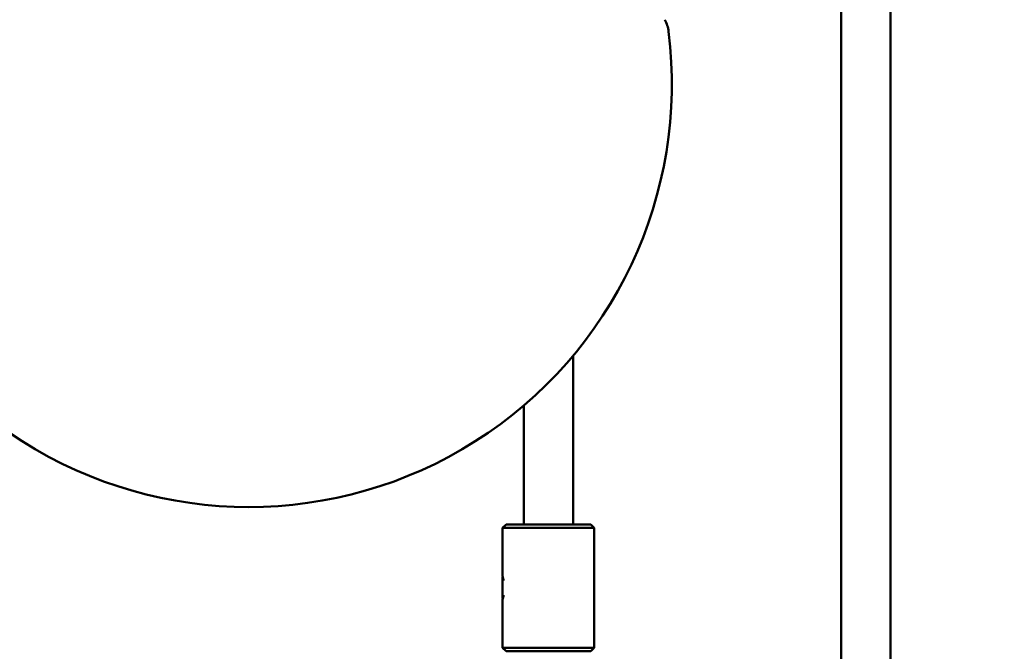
# Model space of a CAD drawing. Header units: millimetres. Extents: x 849 to 4035, y 828 to 3843.
# Tile 32 of 105: x 2118 to 2258, y 1606 to 1695. Entities that reach past the tile are written whole.
import ezdxf

# ---------------------------------------------------------------- set-up
doc = ezdxf.new("R2010")
doc.units = ezdxf.units.MM
doc.header["$LTSCALE"] = 15
doc.layers.add('Widoczne (ISO)', color=7, linetype='Continuous', lineweight=50)
doc.layers.add('Wymiar (ISO)', color=7, linetype='Continuous', lineweight=18)
doc.styles.add('Tekst notatki (ISO)', font='tahoma.ttf')
doc.dimstyles.new('Domyślne (ISO)', dxfattribs={"dimscale": 15, "dimtxt": 3, "dimasz": 3, "dimexe": 3.175, "dimexo": 0, "dimgap": 0.762, "dimtad": 1, "dimdec": 1, "dimlfac": 0.03937, "dimrnd": 1e-08, "dimzin": 0, "dimdsep": 46, "dimtxsty": 'Tekst notatki (ISO)', "dimblk": 'Filled-1', "dimcen": 0.09, "dimdle": 10, "dimse1": 1, "dimse2": 1, "dimclrd": 256, "dimclre": 256, "dimclrt": 256, "dimadec": 0, "dimazin": 0, "dimtfac": 0.666667, "dimtmove": 0, "dimatfit": 3, "dimfxl": 1, "dimtolj": 1, "dimlwd": 15, "dimlwe": 15, "dimarcsym": 0})

# ---------------------------------------------------------------- blocks, each defined once
blk = doc.blocks.new('Filled-1')
at = {"color": 0}
for p, q in [((0, 0), (-1, 0.25)), ((-1, 0.25), (-1, -0.25)), ((-1, 0), (0, 0)), ((-1, -0.25), (0, 0))]:
    blk.add_line(p, q, dxfattribs=at)
at = {"color": 0, "flags": 128}
blk.add_lwpolyline([(-1, -0.25), (0, 0), (-1, 0.25), (-1, -0.25)], dxfattribs=at)
at = {"color": 0}
blk.add_solid([(-1, -0.25), (0, 0), (-1, 0.25), (-1, -0.25)], dxfattribs=at)
blk = doc.blocks.new('*D8')
at = {"layer": 'Defpoints', "color": 0, "transparency": 16777216}
for p in [(1978.86, 1686.06), (2593.48, 1686.06), (2593.48, 903.19)]:
    blk.add_point(p, dxfattribs=at)
at = {"layer": 'Wymiar (ISO)', "lineweight": 15, "transparency": 16777216}
blk.add_line((2023.86, 903.19), (2548.48, 903.19), dxfattribs=at)
at = {"layer": 'Wymiar (ISO)', "lineweight": 15, "transparency": 16777216, "xscale": 45, "yscale": 45, "zscale": 45, "rotation": 180}
blk.add_blockref('Filled-1', (1978.86, 903.19), dxfattribs=at)
at = {"layer": 'Wymiar (ISO)', "lineweight": 15, "transparency": 16777216, "xscale": 45, "yscale": 45, "zscale": 45}
blk.add_blockref('Filled-1', (2593.48, 903.19), dxfattribs=at)
at = {"layer": 'Wymiar (ISO)', "lineweight": 18, "transparency": 16777216, "insert": (2193.95, 1037.52), "char_height": 45, "attachment_point": 1, "style": 'Tekst notatki (ISO)'}
blk.add_mtext('\\A1;24.8\\P63 mm', dxfattribs=at)

msp = doc.modelspace()

# ---------------------------------------------------------------- linework, layer by layer
at = {"layer": 'Widoczne (ISO)'}
for p, q in [((2234.98, 2273.6), (2234.98, 1589.05)), ((2241.98, 2273.6), (2241.98, 1580.96)), ((2196.98, 1647.54), (2196.98, 1623.6)), ((2189.98, 1640.47), (2189.98, 1623.6)), ((2187.48, 1623.6), (2186.98, 1623.1)), ((2199.98, 1623.1), (2186.98, 1623.1)), ((2186.98, 1623.1), (2186.98, 1616.22)), ((2187.48, 1623.6), (2199.48, 1623.6)), ((2199.48, 1623.6), (2199.98, 1623.1)), ((2199.98, 1623.1), (2199.98, 1606.1)), ((2186.98, 1616.1), (2187.01, 1616.13)), ((2186.98, 1613.1), (2186.98, 1616.1)), ((2186.98, 1613.1), (2187.01, 1613.08)), ((2186.98, 1612.98), (2186.98, 1606.1)), ((2186.98, 1606.1), (2199.98, 1606.1)), ((2187.48, 1605.6), (2186.98, 1606.1)), ((2199.48, 1605.6), (2199.98, 1606.1)), ((2199.48, 1605.6), (2187.48, 1605.6))]:
    msp.add_line(p, q, dxfattribs=at)
for centre, radius, start, end in [((2205.56, 1692.88), 5, 7.1241, 27.4943), ((2150.98, 1686.06), 60, 172.8759, 7.1241)]:
    msp.add_arc(centre, radius, start, end, dxfattribs=at)
for points, knots in [([(2186.98, 1616.22), (2186.98, 1616.22), (2186.99, 1616.18), (2187.03, 1616.02), (2187.06, 1615.89), (2187.09, 1615.71), (2187.1, 1615.68), (2187.1, 1615.64)], [0.245363, 0.245363, 0.245363, 0.245363, 0.3066995, 0.3066995, 0.368036, 0.368036, 0.3831023, 0.3831023, 0.3831023, 0.3831023]), ([(2187.1, 1613.57), (2187.1, 1613.53), (2187.09, 1613.49), (2187.06, 1613.31), (2187.03, 1613.19), (2186.99, 1613.02), (2186.98, 1612.98), (2186.98, 1612.98)], [0.5983496, 0.5983496, 0.5983496, 0.5983496, 0.6134159, 0.6134159, 0.6747524, 0.6747524, 0.7360889, 0.7360889, 0.7360889, 0.7360889])]:
    msp.add_open_spline(points, degree=3, knots=knots, dxfattribs=at)

# ---------------------------------------------------------------- dimensions: what is measured, and where the dimension line sits
at = {"layer": 'Wymiar (ISO)', "lineweight": 18}
dim = msp.add_linear_dim(base=(2593.48, 903.19), p1=(1978.86, 1686.06), p2=(2593.48, 1686.06), angle=180, text='<>\\P63 mm', dimstyle='Domyślne (ISO)', override={"dimgap": 0.762, "dimdec": 1, "dimlfac": 0.04035, "dimpost": '\\X', "dimse1": 1, "dimse2": 1, "dimtol": 0, "dimlim": 0, "dimtp": 0, "dimtm": 0, "dimtdec": 2, "dimtofl": 0, "dimatfit": 1, "dimtvp": -0.25}, dxfattribs=at)
dim.commit()
dim.dimension.update_dxf_attribs({"geometry": '*D8', "text_midpoint": (2286.17, 903.19), "dimtype": 160})

doc.saveas('drawing.dxf')
